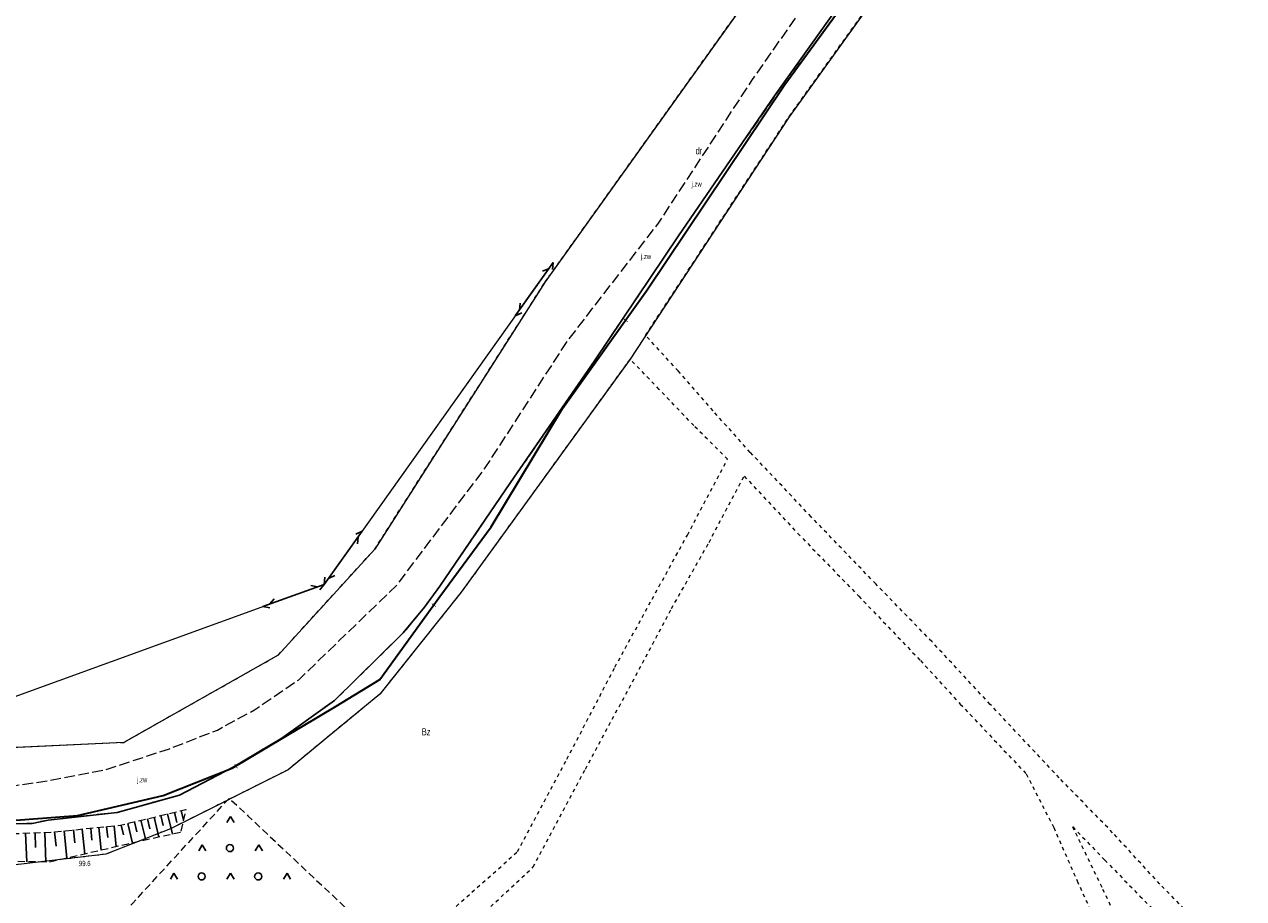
# Model space of a CAD drawing. Header units: metres. Extents: x 5549007 to 5551206, y 5955197 to 5958932.
# Tile 18 of 23: x 5550157 to 5550330, y 5958255 to 5958378. Entities that reach past the tile are written whole.
import ezdxf
from ezdxf.enums import TextEntityAlignment as Align

# ---------------------------------------------------------------- set-up
doc = ezdxf.new("R2010")
doc.units = ezdxf.units.M
for name, pattern in [('1.0_0.5', [1.5, 1, -0.5]), ('1.5_0.5', [2, 1.5, -0.5]), ('219-500', [0]), ('egug-500', [1, 0.5, -0.5]), ('sutp_500', [0])]:
    doc.linetypes.add(name, pattern=pattern)
doc.layers.get('0').update_dxf_attribs({"color": 2, "lineweight": 5})
doc.styles.get("Standard").update_dxf_attribs({"font": 'Working1250', "width": 0.75})

# ---------------------------------------------------------------- blocks, each defined once
blk = doc.blocks.new('PW01')
at = {"linetype": 'Continuous', "lineweight": 13}
h = blk.add_hatch(color=0, dxfattribs=at)
edge = h.paths.add_edge_path()
edge.add_arc((0, 0), 0.045, 0, 360)
blk = doc.blocks.new('SUTP')
at = {"color": 0, "linetype": 'Continuous'}
for p, q in [((0, 0), (0.866, 0.5)), ((0, 0), (9.232, 0)), ((1.866, -0.5), (1, 0)), ((7.366, -0.5), (8.232, 0)), ((9.232, 0), (8.366, 0.5))]:
    blk.add_line(p, q, dxfattribs=at)
blk = doc.blocks.new('OTZK3')
at = {"color": 0, "linetype": 'Continuous'}
for p, q in [((-0.5, -0.289), (0, 0.577)), ((0, 0.577), (0.5, -0.289))]:
    blk.add_line(p, q, dxfattribs=at)
blk = doc.blocks.new('OTZK1')
at = {"color": 0, "linetype": 'Continuous'}
blk.add_circle((0, 0), 0.5, dxfattribs=at)

msp = doc.modelspace()

# ---------------------------------------------------------------- linework, layer by layer
at = {"layer": '000 Inne (niezydentyfikowane)', "color": 7, "linetype": 'CONTINUOUS', "lineweight": 25, "flags": 128}
for points in [[(5550173.73, 5958265.67), (5550174.4, 5958262.86)], [(5550174.66, 5958265.89), (5550175, 5958264.48)], [(5550175.6, 5958266.12), (5550176.28, 5958263.28)], [(5550176.55, 5958266.34), (5550176.89, 5958264.92)], [(5550177.5, 5958266.57), (5550178.19, 5958263.7)], [(5550178.45, 5958266.8), (5550178.8, 5958265.36)], [(5550179.41, 5958267.03), (5550179.74, 5958265.69)], [(5550179.99, 5958267.17), (5550180.01, 5958267.08)], [(5550157.43, 5958263.86), (5550157.58, 5958259.81)], [(5550158.77, 5958263.9), (5550158.84, 5958261.84)], [(5550160.13, 5958263.96), (5550160.29, 5958259.75)], [(5550161.52, 5958264.04), (5550161.73, 5958262.02)], [(5550162.88, 5958264.17), (5550163.27, 5958260.31)], [(5550164.18, 5958264.31), (5550164.37, 5958262.46)], [(5550165.43, 5958264.43), (5550165.79, 5958260.89)], [(5550166.63, 5958264.55), (5550166.8, 5958262.86)], [(5550167.78, 5958264.67), (5550168.1, 5958261.43)], [(5550168.87, 5958264.78), (5550169.03, 5958263.23)], [(5550169.92, 5958264.89), (5550170.22, 5958261.91)], [(5550170.93, 5958265), (5550171.26, 5958263.61)], [(5550171.87, 5958265.22), (5550172.53, 5958262.44)], [(5550172.8, 5958265.45), (5550173.13, 5958264.05)]]:
    msp.add_lwpolyline(points, dxfattribs=at)
at = {"layer": '218-kontur użytku gruntowego', "color": 3, "linetype": 'egug-500', "lineweight": 18, "flags": 128}
for points in [[(5550230.88, 5958341.72), (5550271.75, 5958398.86)], [(5550265.35, 5958365.07), (5550281.77, 5958387.9)], [(5550245.07, 5958334.18), (5550265.35, 5958365.07)], [(5550206.79, 5958303.98), (5550230.88, 5958341.72)], [(5550249.68, 5958329.15), (5550245.07, 5958334.18)], [(5550242.87, 5958330.82), (5550219.01, 5958297.9)], [(5550247, 5958326.55), (5550242.87, 5958330.82)], [(5550254.61, 5958323.52), (5550249.68, 5958329.15)], [(5550251.89, 5958321.42), (5550247, 5958326.55)], [(5550259.88, 5958317.65), (5550254.61, 5958323.52)], [(5550256.66, 5958316.67), (5550251.89, 5958321.42)], [(5550268.48, 5958308.54), (5550259.88, 5958317.65)], [(5550250.98, 5958305.97), (5550256.66, 5958316.67)], [(5550254.04, 5958304.93), (5550259.01, 5958314.29)], [(5550259.01, 5958314.29), (5550266.6, 5958306.19)], [(5550277.62, 5958299.06), (5550268.48, 5958308.54)], [(5550246, 5958296.91), (5550250.98, 5958305.97)], [(5550266.6, 5958306.19), (5550275.21, 5958297.33)], [(5550193.12, 5958288.99), (5550206.79, 5958303.98)], [(5550248.73, 5958295.57), (5550254.04, 5958304.93)], [(5550285.53, 5958290.92), (5550277.62, 5958299.06)], [(5550219.01, 5958297.9), (5550207.51, 5958283.49)], [(5550240.74, 5958287.32), (5550246, 5958296.91)], [(5550275.21, 5958297.33), (5550283.94, 5958288.23)], [(5550243.22, 5958285.23), (5550248.73, 5958295.57)], [(5550293.8, 5958282.04), (5550285.53, 5958290.92)], [(5550171.29, 5958276.68), (5550193.12, 5958288.99)], [(5550283.94, 5958288.23), (5550289.56, 5958282.09)], [(5550233.96, 5958274.31), (5550240.74, 5958287.32)], [(5550236.56, 5958272.91), (5550243.22, 5958285.23)], [(5550207.51, 5958283.49), (5550199.49, 5958276.9)], [(5550289.56, 5958282.09), (5550298.89, 5958272.22)], [(5550303.55, 5958271.66), (5550293.8, 5958282.04)], [(5550145.85, 5958275.5), (5550171.29, 5958276.68)], [(5550199.49, 5958276.9), (5550194.55, 5958272.81)], [(5550226.98, 5958261.24), (5550233.96, 5958274.31)], [(5550194.55, 5958272.81), (5550177.91, 5958264.47)], [(5550229.2, 5958259.08), (5550236.56, 5958272.91)], [(5550298.89, 5958272.22), (5550302.77, 5958264.65)], [(5550311.1, 5958263.91), (5550303.55, 5958271.66)], [(5550177.91, 5958264.47), (5550168.76, 5958260.87)], [(5550302.77, 5958264.65), (5550306.08, 5958257.12)], [(5550305.47, 5958264.73), (5550310, 5958260.04)], [(5550309.6, 5958256.19), (5550305.47, 5958264.73)], [(5550317.78, 5958256.65), (5550311.1, 5958263.91)], [(5550168.76, 5958260.87), (5550154.44, 5958259.19)], [(5550218.29, 5958253.51), (5550226.98, 5958261.24)], [(5550220.98, 5958251.43), (5550229.2, 5958259.08)], [(5550310, 5958260.04), (5550314.96, 5958254.97)], [(5550306.08, 5958257.12), (5550310.12, 5958248.24)], [(5550311.68, 5958251.84), (5550309.6, 5958256.19)], [(5550326.81, 5958247.45), (5550317.78, 5958256.65)], [(5550314.96, 5958254.97), (5550323.93, 5958245.77)]]:
    msp.add_lwpolyline(points, dxfattribs=at)
at = {"layer": '219-działka ewidencyjna', "color": 7, "linetype": '219-500', "lineweight": 18, "flags": 128}
for points in [[(5550271.75, 5958398.86), (5550230.88, 5958341.72)], [(5550281.77, 5958387.9), (5550265.35, 5958365.07)], [(5550265.35, 5958365.07), (5550242.87, 5958330.82)], [(5550230.88, 5958341.72), (5550206.79, 5958303.98)], [(5550242.87, 5958330.82), (5550219.01, 5958297.9)], [(5550206.79, 5958303.98), (5550193.12, 5958288.99)], [(5550219.01, 5958297.9), (5550207.51, 5958283.49)], [(5550193.12, 5958288.99), (5550171.29, 5958276.68)], [(5550207.51, 5958283.49), (5550199.49, 5958276.9)], [(5550171.29, 5958276.68), (5550145.85, 5958275.5)], [(5550199.49, 5958276.9), (5550194.55, 5958272.81)], [(5550194.55, 5958272.81), (5550177.91, 5958264.47)], [(5550177.91, 5958264.47), (5550168.76, 5958260.87)], [(5550168.76, 5958260.87), (5550154.44, 5958259.19)]]:
    msp.add_lwpolyline(points, dxfattribs=at)
at = {"layer": 'jezdnia', "color": 7, "linetype": '1.5_0.5', "lineweight": 18, "flags": 128}
msp.add_lwpolyline([(5550348.32, 5958505.37), (5550350.19, 5958511.42), (5550354.84, 5958509.58), (5550352.6, 5958503.94), (5550337.49, 5958465.4), (5550328.09, 5958446.52), (5550320.13, 5958435.24), (5550315.76, 5958429.65), (5550302.24, 5958414.31), (5550288, 5958399.66), (5550282.98, 5958394.36), (5550276.03, 5958385.88), (5550263.31, 5958368), (5550249.71, 5958348.25), (5550237.83, 5958330.58), (5550225.98, 5958313.4), (5550215.97, 5958298.75), (5550213.84, 5958295.79), (5550210.81, 5958292.13), (5550201.11, 5958282.6), (5550193.65, 5958277.27), (5550186.69, 5958273.12), (5550179.17, 5958269.23), (5550170.36, 5958266.78), (5550160.63, 5958265.69), (5550158.37, 5958265.22), (5550152.04, 5958265.13), (5550145.88, 5958265.28), (5550134.4, 5958265.75), (5550116.21, 5958267.57), (5550086.48, 5958271.89), (5550076.34, 5958273), (5550063.14, 5958275.72), (5550049.34, 5958277.52), (5550041.36, 5958277.62), (5550038.46, 5958277.38), (5550034.59, 5958276.68), (5550029.88, 5958274.89), (5550025.27, 5958272.38), (5550021.05, 5958269.58), (5550018.49, 5958267.1), (5550015.33, 5958263.11), (5550012.82, 5958258.7), (5550009.96, 5958253.67), (5550007.68, 5958247.74), (5550004.99, 5958237.5), (5550002.44, 5958222.34), (5550001.86, 5958213.08), (5549996.78, 5958193.29), (5549993.1, 5958178.82), (5549991.66, 5958171.08), (5549990.81, 5958164.14), (5549990.52, 5958156.89), (5549990.86, 5958150.01), (5549991.47, 5958143.93), (5549992.83, 5958135.18), (5549996.96, 5958115.78), (5549999.1, 5958104.89), (5550000.17, 5958098.51), (5550001.41, 5958090.76), (5550001.89, 5958082.17), (5550001.8, 5958073.1), (5550000.67, 5958051.58), (5549999.54, 5958029.63), (5549998.06, 5958008.42), (5549996.48, 5957986.36), (5549994.58, 5957959.58), (5549991.99, 5957927.74), (5549991.24, 5957916.55), (5549990.64, 5957906.33), (5549989.15, 5957884.44), (5549987.15, 5957863.37), (5549984.93, 5957842.41), (5549983.15, 5957821.53), (5549980.67, 5957799.42), (5549979.23, 5957777.09), (5549978.3, 5957755.99), (5549973.3, 5957756.38), (5549975, 5957778), (5549976.32, 5957799.25), (5549978.2, 5957822.09), (5549980.27, 5957843.28), (5549982.06, 5957864.03), (5549983.89, 5957884.73), (5549985.25, 5957906.99), (5549986.89, 5957928.37), (5549989, 5957950.5), (5549984.6, 5957954.36), (5549980.78, 5957955.63), (5549981.28, 5957960.06), (5549987.2, 5957960.01), (5549989.93, 5957964.19), (5549991.68, 5957987), (5549993.11, 5958008.74), (5549993.29, 5958011.41), (5549994.34, 5958026.67), (5549994.8, 5958030.35), (5549996.5, 5958051.8), (5549997.49, 5958074.33), (5549997.35, 5958082.18), (5549996.84, 5958089.59), (5549996.01, 5958097.51), (5549994.83, 5958104.1), (5549992.28, 5958114.94), (5549988.11, 5958133.71), (5549986.55, 5958141.69), (5549985.85, 5958149.75), (5549985.78, 5958157.46), (5549986.06, 5958164.09), (5549986.57, 5958170.25), (5549988.27, 5958179.45), (5549992.1, 5958194.31), (5549996.73, 5958214.66), (5549999.34, 5958232.12), (5550002.8, 5958249.09), (5550005.65, 5958257.06), (5550008.47, 5958262.07), (5550011.41, 5958266.25), (5550015.33, 5958271.05), (5550020.92, 5958276.71), (5550021.42, 5958280.48), (5550031.79, 5958284.61), (5550035.81, 5958283.57), (5550040.69, 5958282.75), (5550049.94, 5958282.49), (5550064.41, 5958280.53), (5550078.02, 5958278.32), (5550088.08, 5958276.23), (5550117.04, 5958273.05), (5550134.77, 5958271.08), (5550145.24, 5958270.28), (5550152.26, 5958270.08), (5550159.87, 5958271.13), (5550168.6, 5958272.79), (5550177.76, 5958275.77), (5550184.53, 5958278.41), (5550189.8, 5958281.29), (5550196.05, 5958285.53), (5550209.96, 5958298.95), (5550222.39, 5958315.44), (5550234.04, 5958333.39), (5550246.91, 5958350.04), (5550260.1, 5958370.17), (5550272.98, 5958388.59), (5550279.63, 5958396.93), (5550284.65, 5958402.71), (5550299.03, 5958417.76), (5550312.27, 5958432.18), (5550317.06, 5958437.93), (5550324.3, 5958449.36), (5550333.03, 5958467.66)], close=True, dxfattribs=at)
at = {"layer": 'krawężnik', "color": 7, "linetype": 'CONTINUOUS', "lineweight": 25, "flags": 128}
msp.add_lwpolyline([(5550276.03, 5958385.88), (5550263.31, 5958368), (5550249.71, 5958348.25), (5550237.83, 5958330.58), (5550225.98, 5958313.4), (5550215.97, 5958298.75), (5550213.84, 5958295.79), (5550210.81, 5958292.13), (5550201.11, 5958282.6), (5550193.65, 5958277.27), (5550186.69, 5958273.12), (5550179.17, 5958269.23), (5550170.36, 5958266.78), (5550160.63, 5958265.69), (5550158.37, 5958265.22), (5550152.04, 5958265.13), (5550145.88, 5958265.28), (5550134.4, 5958265.75), (5550116.21, 5958267.57), (5550086.48, 5958271.89)], dxfattribs=at)
at = {"layer": 'obudowa ochronna przewodu', "color": 7, "linetype": 'CONTINUOUS', "lineweight": 35, "flags": 128}
msp.add_lwpolyline([(5550019.01, 5958284.41), (5550030.35, 5958275.89), (5550035.03, 5958277.41), (5550040.56, 5958277.45), (5550046.17, 5958277.56), (5550062.67, 5958275.75), (5550077.62, 5958272.63), (5550085.99, 5958271.01), (5550113.78, 5958268.14), (5550135.17, 5958265.86), (5550151.05, 5958265.31), (5550164.76, 5958266.32), (5550176.88, 5958269.18), (5550186.63, 5958273.01), (5550201.31, 5958281.77), (5550207.5, 5958285.58), (5550215.99, 5958297.29), (5550223.25, 5958307.12), (5550233.35, 5958323.86), (5550245.21, 5958340.49), (5550264.78, 5958369.62), (5550274.22, 5958382.62)], dxfattribs=at)
at = {"layer": 'przewód telekomunikacyjny napowietrzny', "color": 30, "linetype": 'sutp_500', "lineweight": 18, "flags": 128}
for points in [[(5550232, 5958344.46), (5550199.65, 5958299)], [(5550199.65, 5958299), (5550147.27, 5958280)]]:
    msp.add_lwpolyline(points, dxfattribs=at)
at = {"layer": 'przewód telekomunikacyjny podziemny', "color": 30, "linetype": 'CONTINUOUS', "lineweight": 18, "flags": 128}
msp.add_lwpolyline([(5550151.05, 5958265.31), (5550164.76, 5958266.32), (5550176.88, 5958269.18), (5550186.63, 5958273.01), (5550201.31, 5958281.77), (5550207.5, 5958285.58), (5550215.99, 5958297.29), (5550223.25, 5958307.12), (5550233.35, 5958323.86), (5550245.21, 5958340.49), (5550264.78, 5958369.62), (5550274.22, 5958382.62)], dxfattribs=at)
at = {"layer": 'skarpa nieumocniona', "color": 7, "linetype": '1.0_0.5', "lineweight": 18, "flags": 128}
msp.add_lwpolyline([(5550179.34, 5958263.96), (5550171.68, 5958262.25), (5550160.79, 5958259.74), (5550134.55, 5958260.34), (5550115.31, 5958263.65), (5550094.78, 5958265.94), (5550089.91, 5958269.59), (5550115.97, 5958266.16), (5550134.4, 5958264.1), (5550146.13, 5958263.82), (5550152.15, 5958263.66), (5550161.07, 5958263.99), (5550170.85, 5958264.98), (5550180.08, 5958267.19)], close=True, dxfattribs=at)
msp.add_lwpolyline([(5550179.34, 5958263.96), (5550171.68, 5958262.25), (5550160.79, 5958259.74), (5550134.55, 5958260.34), (5550115.31, 5958263.65), (5550094.78, 5958265.94), (5550089.91, 5958269.59), (5550115.97, 5958266.16), (5550134.4, 5958264.1), (5550146.13, 5958263.82), (5550152.15, 5958263.66), (5550161.07, 5958263.99), (5550170.85, 5958264.98), (5550180.08, 5958267.19)], close=True, dxfattribs=at)
at = {"layer": 'teren zalesiony', "color": 7, "linetype": '1.0_0.5', "lineweight": 18, "flags": 128}
msp.add_lwpolyline([(5550163.22, 5958243.69), (5550165.36, 5958246.1), (5550167, 5958247.89), (5550169.56, 5958250.67), (5550172.56, 5958253.94), (5550175.33, 5958256.95), (5550178.21, 5958260.08), (5550186.22, 5958268.79), (5550188.85, 5958266.31), (5550223.4, 5958233.81), (5550202.75, 5958210.65), (5550198.54, 5958214.15), (5550197.31, 5958221.3), (5550197.2, 5958230.13), (5550195.14, 5958239.08), (5550186.09, 5958241.34), (5550178.26, 5958241.49), (5550173.96, 5958237.58), (5550169.24, 5958239.73), (5550165.65, 5958242.27)], close=True, dxfattribs=at)

# ---------------------------------------------------------------- block references
at = {"layer": 'pikieta naturalna', "color": 7, "linetype": 'CONTINUOUS', "lineweight": 13}
msp.add_blockref('PW01', (5550164.97, 5958259.19), dxfattribs=at)
at = {"layer": 'przewód telekomunikacyjny napowietrzny', "color": 30, "linetype": 'CONTINUOUS', "lineweight": 18}
for p, rotation in [((5550232, 5958344.46), 234.564), ((5550199.65, 5958299), 54.564), ((5550199.65, 5958299), 199.937)]:
    msp.add_blockref('SUTP', p, dxfattribs=dict(at, rotation=rotation))
at = {"layer": 'teren zalesiony', "color": 7, "linetype": 'CONTINUOUS', "lineweight": 18}
for name, p in [('OTZK3', (5550186.393, 5958265.622)), ('OTZK3', (5550182.393, 5958261.622)), ('OTZK1', (5550186.306, 5958261.736)), ('OTZK3', (5550190.393, 5958261.622)), ('OTZK3', (5550178.393, 5958257.622)), ('OTZK1', (5550182.306, 5958257.736)), ('OTZK3', (5550186.393, 5958257.622)), ('OTZK1', (5550190.306, 5958257.736)), ('OTZK3', (5550194.393, 5958257.622))]:
    msp.add_blockref(name, p, dxfattribs=at)

# ---------------------------------------------------------------- texts
at = {"layer": '210-oznaczenie konturu użytku gruntowego', "color": 3, "linetype": 'CONTINUOUS', "lineweight": 18, "width": 0.79}
for s, p in [('dr', (5550252.14, 5958359.75)), ('Bz', (5550213.43, 5958277.67))]:
    msp.add_text(s, height=1, dxfattribs=at).set_placement(p)
at = {"layer": 'jezdnia-Atr17', "color": 7, "width": 0.667}
for p in [(5550251.57, 5958355.55), (5550244.42, 5958345.32), (5550173.19, 5958271.4)]:
    msp.add_text('j.zw', height=0.75, dxfattribs=at).set_placement(p, align=Align.MIDDLE_LEFT)
at = {"layer": 'pikieta naturalna-Atr2', "color": 7, "width": 0.667}
msp.add_text('99.6', height=0.75, dxfattribs=at).set_placement((5550164.97, 5958259.19))
at = {"layer": 'przewód telekomunikacyjny podziemny-Atr1', "color": 30, "width": 0.667}
for rotation, p in [(54.504, (5550242.239, 5958336.324)), (54.057, (5550215.114, 5958296.081)), (30.826, (5550187.159, 5958273.326))]:
    msp.add_text('t', height=0.75, rotation=rotation, dxfattribs=at).set_placement(p, align=Align.MIDDLE_CENTER)

doc.saveas('drawing.dxf')
